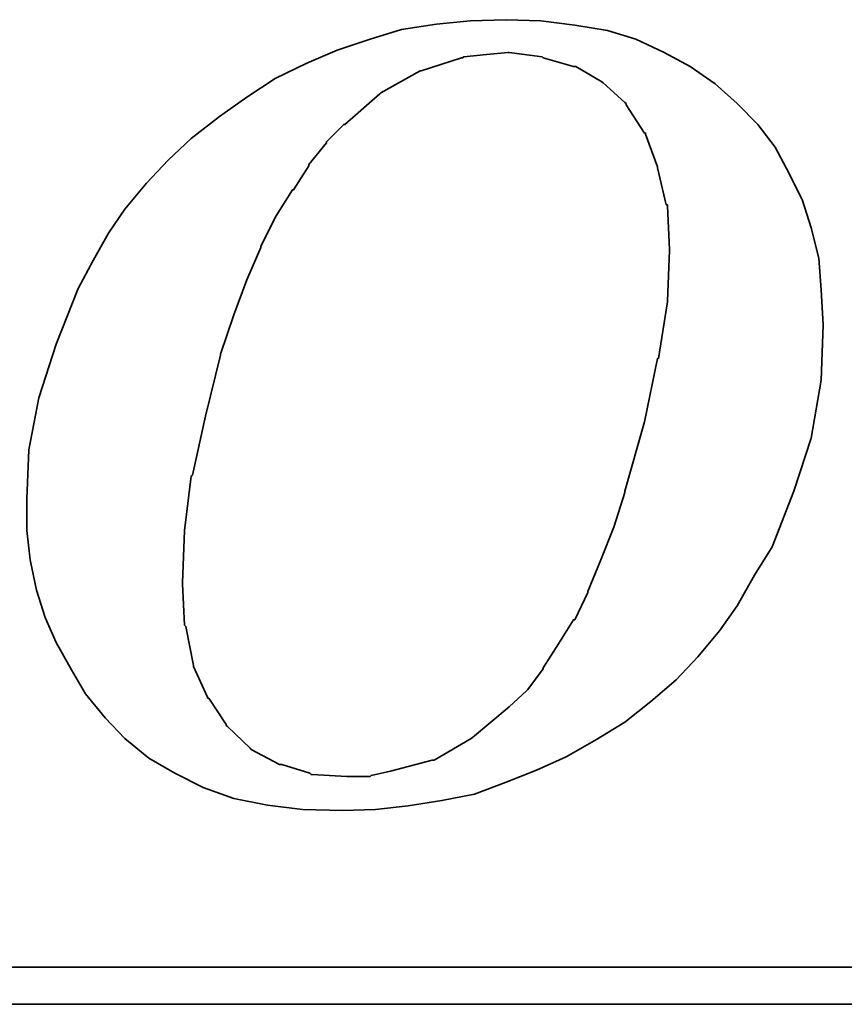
# Model space of a CAD drawing. Header units: inches. Extents: x 5 to 197, y 46 to 140.
# Tile 43 of 48: x 168.4 to 170.72, y 96.85 to 99.62. Entities that reach past the tile are written whole.
import ezdxf

# ---------------------------------------------------------------- set-up
doc = ezdxf.new("R2010")
doc.units = ezdxf.units.IN
doc.layers.add('DIM', color=4, linetype='Continuous')
doc.layers.add('layer 1', color=7, linetype='Continuous')

# ---------------------------------------------------------------- blocks, each defined once
blk = doc.blocks.new('TBI MOTION logo(完整正式版)')
at = {"layer": 'layer 1', "color": 22, "lineweight": 35}
for points, knots in [([(35.79625, -6.98375), (35.79625, -6.98375), (36.23125, -7.43875), (36.23125, -7.43875), (36.23125, -7.43875), (36.23125, -7.43875), (36.75625, -7.87125), (36.75625, -7.87125), (36.75625, -7.87125), (36.75625, -7.87125), (37.33125, -8.20375), (37.33125, -8.20375), (37.33125, -8.20375), (37.33125, -8.20375), (37.95625, -8.51875), (37.95625, -8.51875), (37.95625, -8.51875), (37.95625, -8.51875), (38.62625, -8.75875), (38.62625, -8.75875), (38.62625, -8.75875), (38.62625, -8.75875), (39.37125, -8.90375), (39.37125, -8.90375), (39.37125, -8.90375), (39.37125, -8.90375), (40.14125, -8.99875), (40.14125, -8.99875), (40.14125, -8.99875), (40.14125, -8.99875), (41.02625, -9.02375), (41.02625, -9.02375), (41.02625, -9.02375), (41.02625, -9.02375), (41.74625, -8.99875), (41.74625, -8.99875), (41.74625, -8.99875), (41.74625, -8.99875), (42.46625, -8.92375), (42.46625, -8.92375), (42.46625, -8.92375), (42.46625, -8.92375), (43.21125, -8.80625), (43.21125, -8.80625), (43.21125, -8.80625), (43.21125, -8.80625), (43.93125, -8.66375), (43.93125, -8.66375), (43.93125, -8.66375), (43.93125, -8.66375), (44.62625, -8.39875), (44.62625, -8.39875), (44.62625, -8.39875), (44.62625, -8.39875), (45.29625, -8.13375), (45.29625, -8.13375), (45.29625, -8.13375), (45.29625, -8.13375), (45.94625, -7.84375), (45.94625, -7.84375), (45.94625, -7.84375), (45.94625, -7.84375), (46.61625, -7.46375), (46.61625, -7.46375), (46.61625, -7.46375), (46.61625, -7.46375), (47.24125, -7.07875), (47.24125, -7.07875), (47.24125, -7.07875), (47.24125, -7.07875), (47.81625, -6.62375), (47.81625, -6.62375), (47.81625, -6.62375), (47.81625, -6.62375), (48.36875, -6.14375), (48.36875, -6.14375), (48.36875, -6.14375), (48.36875, -6.14375), (48.84625, -5.64125), (48.84625, -5.64125), (48.84625, -5.64125), (48.84625, -5.64125), (49.32625, -5.06375), (49.32625, -5.06375), (49.32625, -5.06375), (49.32625, -5.06375), (49.71125, -4.51374), (49.71125, -4.51374), (49.71125, -4.51374), (49.71125, -4.51374), (50.09625, -3.83874), (50.09625, -3.83874), (50.09625, -3.83874), (50.09625, -3.83874), (50.48125, -3.21374), (50.48125, -3.21374), (50.48125, -3.21374), (50.48125, -3.21374), (50.96125, -1.99125), (50.96125, -1.99125), (50.96125, -1.99125), (50.96125, -1.99125), (51.34375, -0.81875), (51.34375, -0.81875), (51.34375, -0.81875), (51.34375, -0.81875), (51.56125, 0.45624), (51.56125, 0.45624), (51.56125, 0.45624), (51.56125, 0.45624), (51.60625, 1.67624), (51.60625, 1.67624), (51.60625, 1.67624), (51.60625, 1.67624), (51.56125, 2.44625), (51.56125, 2.44625), (51.56125, 2.44625), (51.56125, 2.44625), (51.51125, 3.14125), (51.51125, 3.14125), (51.51125, 3.14125), (51.51125, 3.14125), (51.34375, 3.81125), (51.34375, 3.81125), (51.34375, 3.81125), (51.34375, 3.81125), (51.15125, 4.41125), (51.15125, 4.41125), (51.15125, 4.41125), (51.15125, 4.41125), (50.86125, 5.01125), (50.86125, 5.01125), (50.86125, 5.01125), (50.86125, 5.01125), (50.55125, 5.58875), (50.55125, 5.58875), (50.55125, 5.58875), (50.55125, 5.58875), (50.16625, 6.09125), (50.16625, 6.09125), (50.16625, 6.09125), (50.16625, 6.09125), (49.71125, 6.54875), (49.71125, 6.54875), (49.71125, 6.54875), (49.71125, 6.54875), (49.23125, 6.98125), (49.23125, 6.98125), (49.23125, 6.98125), (49.23125, 6.98125), (48.67875, 7.36625), (48.67875, 7.36625), (48.67875, 7.36625), (48.67875, 7.36625), (48.10375, 7.67625), (48.10375, 7.67625), (48.10375, 7.67625), (48.10375, 7.67625), (47.48125, 7.96375), (47.48125, 7.96375), (47.48125, 7.96375), (47.48125, 7.96375), (46.85625, 8.15625), (46.85625, 8.15625), (46.85625, 8.15625), (46.85625, 8.15625), (46.13625, 8.27624), (46.13625, 8.27624), (46.13625, 8.27624), (46.13625, 8.27624), (45.39125, 8.37125), (45.39125, 8.37125), (45.39125, 8.37125), (45.39125, 8.37125), (44.62625, 8.39624), (44.62625, 8.39624), (44.62625, 8.39624), (44.62625, 8.39624), (43.83625, 8.37125), (43.83625, 8.37125), (43.83625, 8.37125), (43.83625, 8.37125), (43.09125, 8.30125), (43.09125, 8.30125), (43.09125, 8.30125), (43.09125, 8.30125), (42.32125, 8.18125), (42.32125, 8.18125), (42.32125, 8.18125), (42.32125, 8.18125), (41.62875, 7.96375), (41.62875, 7.96375), (41.62875, 7.96375), (41.62875, 7.96375), (40.90625, 7.72625), (40.90625, 7.72625), (40.90625, 7.72625), (40.90625, 7.72625), (40.23624, 7.43625), (40.23624, 7.43625), (40.23624, 7.43625), (40.23624, 7.43625), (39.54124, 7.10125), (39.54124, 7.10125), (39.54124, 7.10125), (39.54124, 7.10125), (38.91625, 6.69125), (38.91625, 6.69125), (38.91625, 6.69125), (38.91625, 6.69125), (38.31625, 6.26125), (38.31625, 6.26125), (38.31625, 6.26125), (38.31625, 6.26125), (37.69125, 5.78125), (37.69125, 5.78125), (37.69125, 5.78125), (37.69125, 5.78125), (37.18625, 5.30125), (37.18625, 5.30125), (37.18625, 5.30125), (37.18625, 5.30125), (36.70625, 4.79624), (36.70625, 4.79624), (36.70625, 4.79624), (36.70625, 4.79624), (36.23125, 4.22125), (36.23125, 4.22125), (36.23125, 4.22125), (36.23125, 4.22125), (35.87124, 3.69375), (35.87124, 3.69375), (35.87124, 3.69375), (35.87124, 3.69375), (35.53125, 3.09125), (35.53125, 3.09125), (35.53125, 3.09125), (35.53125, 3.09125), (35.19875, 2.47125), (35.19875, 2.47125), (35.19875, 2.47125), (35.19875, 2.47125), (34.71625, 1.24625), (34.71625, 1.24625), (34.71625, 1.24625), (34.71625, 1.24625), (34.33125, 0.06874), (34.33125, 0.06874), (34.33125, 0.06874), (34.33125, 0.06874), (34.11625, -1.07875), (34.11625, -1.07875), (34.11625, -1.07875), (34.11625, -1.07875), (34.07125, -2.15875), (34.07125, -2.15875), (34.07125, -2.15875), (34.07125, -2.15875), (34.07125, -2.85375), (34.07125, -2.85375), (34.07125, -2.85375), (34.07125, -2.85375), (34.14125, -3.50375), (34.14125, -3.50375), (34.14125, -3.50375), (34.14125, -3.50375), (34.28625, -4.17375), (34.28625, -4.17375), (34.28625, -4.17375), (34.28625, -4.17375), (34.47625, -4.77624), (34.47625, -4.77624), (34.47625, -4.77624), (34.47625, -4.77624), (34.71625, -5.32625), (34.71625, -5.32625), (34.71625, -5.32625), (34.71625, -5.32625), (35.05375, -5.92875), (35.05375, -5.92875), (35.05375, -5.92875), (35.05375, -5.92875), (35.36375, -6.45375), (35.36375, -6.45375), (35.36375, -6.45375), (35.36375, -6.45375), (35.79625, -6.98375), (35.79625, -6.98375)], [0, 0, 0, 0, 0.01388889, 0.01388889, 0.01388889, 0.01388889, 0.02777778, 0.02777778, 0.02777778, 0.02777778, 0.04166667, 0.04166667, 0.04166667, 0.04166667, 0.05555556, 0.05555556, 0.05555556, 0.05555556, 0.06944444, 0.06944444, 0.06944444, 0.06944444, 0.08333333, 0.08333333, 0.08333333, 0.08333333, 0.09722222, 0.09722222, 0.09722222, 0.09722222, 0.11111111, 0.11111111, 0.11111111, 0.11111111, 0.125, 0.125, 0.125, 0.125, 0.13888889, 0.13888889, 0.13888889, 0.13888889, 0.15277778, 0.15277778, 0.15277778, 0.15277778, 0.16666667, 0.16666667, 0.16666667, 0.16666667, 0.18055556, 0.18055556, 0.18055556, 0.18055556, 0.19444444, 0.19444444, 0.19444444, 0.19444444, 0.20833333, 0.20833333, 0.20833333, 0.20833333, 0.22222222, 0.22222222, 0.22222222, 0.22222222, 0.23611111, 0.23611111, 0.23611111, 0.23611111, 0.25, 0.25, 0.25, 0.25, 0.26388889, 0.26388889, 0.26388889, 0.26388889, 0.27777778, 0.27777778, 0.27777778, 0.27777778, 0.29166667, 0.29166667, 0.29166667, 0.29166667, 0.30555556, 0.30555556, 0.30555556, 0.30555556, 0.31944444, 0.31944444, 0.31944444, 0.31944444, 0.33333333, 0.33333333, 0.33333333, 0.33333333, 0.34722222, 0.34722222, 0.34722222, 0.34722222, 0.36111111, 0.36111111, 0.36111111, 0.36111111, 0.375, 0.375, 0.375, 0.375, 0.38888889, 0.38888889, 0.38888889, 0.38888889, 0.40277778, 0.40277778, 0.40277778, 0.40277778, 0.41666667, 0.41666667, 0.41666667, 0.41666667, 0.43055556, 0.43055556, 0.43055556, 0.43055556, 0.44444444, 0.44444444, 0.44444444, 0.44444444, 0.45833333, 0.45833333, 0.45833333, 0.45833333, 0.47222222, 0.47222222, 0.47222222, 0.47222222, 0.48611111, 0.48611111, 0.48611111, 0.48611111, 0.5, 0.5, 0.5, 0.5, 0.51388889, 0.51388889, 0.51388889, 0.51388889, 0.52777778, 0.52777778, 0.52777778, 0.52777778, 0.54166667, 0.54166667, 0.54166667, 0.54166667, 0.55555556, 0.55555556, 0.55555556, 0.55555556, 0.56944444, 0.56944444, 0.56944444, 0.56944444, 0.58333333, 0.58333333, 0.58333333, 0.58333333, 0.59722222, 0.59722222, 0.59722222, 0.59722222, 0.61111111, 0.61111111, 0.61111111, 0.61111111, 0.625, 0.625, 0.625, 0.625, 0.63888889, 0.63888889, 0.63888889, 0.63888889, 0.65277778, 0.65277778, 0.65277778, 0.65277778, 0.66666667, 0.66666667, 0.66666667, 0.66666667, 0.68055556, 0.68055556, 0.68055556, 0.68055556, 0.69444444, 0.69444444, 0.69444444, 0.69444444, 0.70833333, 0.70833333, 0.70833333, 0.70833333, 0.72222222, 0.72222222, 0.72222222, 0.72222222, 0.73611111, 0.73611111, 0.73611111, 0.73611111, 0.75, 0.75, 0.75, 0.75, 0.76388889, 0.76388889, 0.76388889, 0.76388889, 0.77777778, 0.77777778, 0.77777778, 0.77777778, 0.79166667, 0.79166667, 0.79166667, 0.79166667, 0.80555556, 0.80555556, 0.80555556, 0.80555556, 0.81944444, 0.81944444, 0.81944444, 0.81944444, 0.83333333, 0.83333333, 0.83333333, 0.83333333, 0.84722222, 0.84722222, 0.84722222, 0.84722222, 0.86111111, 0.86111111, 0.86111111, 0.86111111, 0.875, 0.875, 0.875, 0.875, 0.88888889, 0.88888889, 0.88888889, 0.88888889, 0.90277778, 0.90277778, 0.90277778, 0.90277778, 0.91666667, 0.91666667, 0.91666667, 0.91666667, 0.93055556, 0.93055556, 0.93055556, 0.93055556, 0.94444444, 0.94444444, 0.94444444, 0.94444444, 0.95833333, 0.95833333, 0.95833333, 0.95833333, 0.97222222, 0.97222222, 0.97222222, 0.97222222, 0.98611111, 0.98611111, 0.98611111, 0.98611111, 1, 1, 1, 1]), ([(38.33875, 1.03124), (38.33875, 1.03124), (38.62625, 1.89625), (38.62625, 1.89625), (38.62625, 1.89625), (38.62625, 1.89625), (38.91625, 2.66375), (38.91625, 2.66375), (38.91625, 2.66375), (38.91625, 2.66375), (39.22625, 3.38125), (39.22625, 3.38125), (39.22625, 3.38125), (39.22625, 3.38125), (39.22625, 3.40624), (39.22625, 3.40624), (39.22625, 3.40624), (39.22625, 3.40624), (39.56124, 4.07624), (39.56124, 4.07624), (39.56124, 4.07624), (39.56124, 4.07624), (39.92125, 4.65125), (39.92125, 4.65125), (39.92125, 4.65125), (39.92125, 4.65125), (39.94625, 4.65125), (39.94625, 4.65125), (39.94625, 4.65125), (39.94625, 4.65125), (40.28125, 5.17875), (40.28125, 5.17875), (40.28125, 5.17875), (40.28125, 5.17875), (40.28125, 5.20375), (40.28125, 5.20375), (40.28125, 5.20375), (40.28125, 5.20375), (40.66875, 5.68625), (40.66875, 5.68625), (40.66875, 5.68625), (40.66875, 5.68625), (40.66875, 5.70625), (40.66875, 5.70625), (40.66875, 5.70625), (40.66875, 5.70625), (41.05124, 6.09125), (41.05124, 6.09125), (41.05124, 6.09125), (41.05124, 6.09125), (41.07625, 6.09125), (41.07625, 6.09125), (41.07625, 6.09125), (41.07625, 6.09125), (41.84125, 6.76625), (41.84125, 6.76625), (41.84125, 6.76625), (41.84125, 6.76625), (41.86625, 6.78625), (41.86625, 6.78625), (41.86625, 6.78625), (41.86625, 6.78625), (42.73125, 7.26624), (42.73125, 7.26624), (42.73125, 7.26624), (42.73125, 7.26624), (42.75625, 7.26624), (42.75625, 7.26624), (42.75625, 7.26624), (42.75625, 7.26624), (43.18625, 7.41125), (43.18625, 7.41125), (43.18625, 7.41125), (43.18625, 7.41125), (43.64125, 7.55625), (43.64125, 7.55625), (43.64125, 7.55625), (43.64125, 7.55625), (43.66625, 7.55625), (43.66625, 7.55625), (43.66625, 7.55625), (43.66625, 7.55625), (43.69125, 7.58124), (43.69125, 7.58124), (43.69125, 7.58124), (43.69125, 7.58124), (44.19125, 7.62625), (44.19125, 7.62625), (44.19125, 7.62625), (44.19125, 7.62625), (44.67125, 7.67625), (44.67125, 7.67625), (44.67125, 7.67625), (44.67125, 7.67625), (44.69625, 7.67625), (44.69625, 7.67625), (44.69625, 7.67625), (44.69625, 7.67625), (45.41875, 7.58124), (45.41875, 7.58124), (45.41875, 7.58124), (45.41875, 7.58124), (45.44125, 7.55625), (45.44125, 7.55625), (45.44125, 7.55625), (45.44125, 7.55625), (46.11125, 7.36625), (46.11125, 7.36625), (46.11125, 7.36625), (46.11125, 7.36625), (46.13625, 7.36625), (46.13625, 7.36625), (46.13625, 7.36625), (46.13625, 7.36625), (46.15875, 7.36625), (46.15875, 7.36625), (46.15875, 7.36625), (46.15875, 7.36625), (46.73625, 7.02624), (46.73625, 7.02624), (46.73625, 7.02624), (46.73625, 7.02624), (46.76125, 7.00624), (46.76125, 7.00624), (46.76125, 7.00624), (46.76125, 7.00624), (47.24125, 6.57124), (47.24125, 6.57124), (47.24125, 6.57124), (47.24125, 6.57124), (47.26625, 6.54875), (47.26625, 6.54875), (47.26625, 6.54875), (47.26625, 6.54875), (47.26625, 6.52375), (47.26625, 6.52375), (47.26625, 6.52375), (47.26625, 6.52375), (47.67375, 5.89875), (47.67375, 5.89875), (47.67375, 5.89875), (47.67375, 5.89875), (47.69625, 5.89875), (47.69625, 5.89875), (47.69625, 5.89875), (47.69625, 5.89875), (47.69625, 5.87625), (47.69625, 5.87625), (47.69625, 5.87625), (47.69625, 5.87625), (47.96125, 5.15625), (47.96125, 5.15625), (47.96125, 5.15625), (47.96125, 5.15625), (47.96125, 5.13125), (47.96125, 5.13125), (47.96125, 5.13125), (47.96125, 5.13125), (48.15125, 4.31875), (48.15125, 4.31875), (48.15125, 4.31875), (48.15125, 4.31875), (48.17625, 4.31875), (48.17625, 4.31875), (48.17625, 4.31875), (48.17625, 4.31875), (48.17625, 4.29125), (48.17625, 4.29125), (48.17625, 4.29125), (48.17625, 4.29125), (48.22625, 3.33125), (48.22625, 3.33125), (48.22625, 3.33125), (48.22625, 3.33125), (48.22625, 3.30875), (48.22625, 3.30875), (48.22625, 3.30875), (48.22625, 3.30875), (48.17625, 2.20624), (48.17625, 2.20624), (48.17625, 2.20624), (48.17625, 2.20624), (48.17625, 2.18124), (48.17625, 2.18124), (48.17625, 2.18124), (48.17625, 2.18124), (47.98375, 0.93624), (47.98375, 0.93624), (47.98375, 0.93624), (47.98375, 0.93624), (47.96125, 0.93624), (47.96125, 0.93624), (47.96125, 0.93624), (47.96125, 0.93624), (47.67375, -0.45874), (47.67375, -0.45874), (47.67375, -0.45874), (47.67375, -0.45874), (47.24125, -1.99125), (47.24125, -1.99125), (47.24125, -1.99125), (47.24125, -1.99125), (47.24125, -2.01874), (47.24125, -2.01874), (47.24125, -2.01874), (47.24125, -2.01874), (47.00125, -2.78375), (47.00125, -2.78375), (47.00125, -2.78375), (47.00125, -2.78375), (46.71125, -3.50375), (46.71125, -3.50375), (46.71125, -3.50375), (46.71125, -3.50375), (46.42625, -4.19875), (46.42625, -4.19875), (46.42625, -4.19875), (46.42625, -4.19875), (46.42625, -4.22375), (46.42625, -4.22375), (46.42625, -4.22375), (46.42625, -4.22375), (46.13625, -4.82374), (46.13625, -4.82374), (46.13625, -4.82374), (46.13625, -4.82374), (46.11125, -4.82374), (46.11125, -4.82374), (46.11125, -4.82374), (46.11125, -4.82374), (45.77625, -5.35125), (45.77625, -5.35125), (45.77625, -5.35125), (45.77625, -5.35125), (45.44125, -5.87875), (45.44125, -5.87875), (45.44125, -5.87875), (45.44125, -5.87875), (45.44125, -5.90375), (45.44125, -5.90375), (45.44125, -5.90375), (45.44125, -5.90375), (45.10625, -6.35875), (45.10625, -6.35875), (45.10625, -6.35875), (45.10625, -6.35875), (45.08125, -6.38375), (45.08125, -6.38375), (45.08125, -6.38375), (45.08125, -6.38375), (44.69625, -6.74375), (44.69625, -6.74375), (44.69625, -6.74375), (44.69625, -6.74375), (43.88375, -7.41625), (43.88375, -7.41625), (43.88375, -7.41625), (43.88375, -7.41625), (43.85625, -7.43875), (43.85625, -7.43875), (43.85625, -7.43875), (43.85625, -7.43875), (43.04125, -7.91875), (43.04125, -7.91875), (43.04125, -7.91875), (43.04125, -7.91875), (43.01625, -7.91875), (43.01625, -7.91875), (43.01625, -7.91875), (43.01625, -7.91875), (42.99625, -7.91875), (42.99625, -7.91875), (42.99625, -7.91875), (42.99625, -7.91875), (42.08125, -8.15875), (42.08125, -8.15875), (42.08125, -8.15875), (42.08125, -8.15875), (41.65125, -8.25625), (41.65125, -8.25625), (41.65125, -8.25625), (41.65125, -8.25625), (41.62875, -8.27875), (41.62875, -8.27875), (41.62875, -8.27875), (41.62875, -8.27875), (41.60125, -8.27875), (41.60125, -8.27875), (41.60125, -8.27875), (41.60125, -8.27875), (41.12125, -8.27875), (41.12125, -8.27875), (41.12125, -8.27875), (41.12125, -8.27875), (40.35624, -8.23125), (40.35624, -8.23125), (40.35624, -8.23125), (40.35624, -8.23125), (40.33125, -8.23125), (40.33125, -8.23125), (40.33125, -8.23125), (40.33125, -8.23125), (40.30625, -8.20375), (40.30625, -8.20375), (40.30625, -8.20375), (40.30625, -8.20375), (39.68375, -8.01375), (39.68375, -8.01375), (39.68375, -8.01375), (39.68375, -8.01375), (39.66124, -8.01375), (39.66124, -8.01375), (39.66124, -8.01375), (39.66124, -8.01375), (39.63625, -8.01375), (39.63625, -8.01375), (39.63625, -8.01375), (39.63625, -8.01375), (39.01125, -7.67875), (39.01125, -7.67875), (39.01125, -7.67875), (39.01125, -7.67875), (38.98875, -7.65375), (38.98875, -7.65375), (38.98875, -7.65375), (38.98875, -7.65375), (38.48625, -7.17375), (38.48625, -7.17375), (38.48625, -7.17375), (38.48625, -7.17375), (38.45875, -7.14875), (38.45875, -7.14875), (38.45875, -7.14875), (38.45875, -7.14875), (38.45875, -7.12875), (38.45875, -7.12875), (38.45875, -7.12875), (38.45875, -7.12875), (38.07625, -6.54875), (38.07625, -6.54875), (38.07625, -6.54875), (38.07625, -6.54875), (38.05125, -6.54875), (38.05125, -6.54875), (38.05125, -6.54875), (38.05125, -6.54875), (38.05125, -6.52875), (38.05125, -6.52875), (38.05125, -6.52875), (38.05125, -6.52875), (37.74125, -5.85375), (37.74125, -5.85375), (37.74125, -5.85375), (37.74125, -5.85375), (37.74125, -5.82875), (37.74125, -5.82875), (37.74125, -5.82875), (37.74125, -5.82875), (37.57375, -4.96875), (37.57375, -4.96875), (37.57375, -4.96875), (37.57375, -4.96875), (37.54625, -4.94375), (37.54625, -4.94375), (37.54625, -4.94375), (37.54625, -4.94375), (37.50125, -4.03375), (37.50125, -4.03375), (37.50125, -4.03375), (37.50125, -4.03375), (37.50125, -4.00875), (37.50125, -4.00875), (37.50125, -4.00875), (37.50125, -4.00875), (37.54625, -2.85375), (37.54625, -2.85375), (37.54625, -2.85375), (37.54625, -2.85375), (37.69125, -1.65875), (37.69125, -1.65875), (37.69125, -1.65875), (37.69125, -1.65875), (37.71624, -1.63375), (37.71624, -1.63375), (37.71624, -1.63375), (37.71624, -1.63375), (38.00375, -0.33875), (38.00375, -0.33875), (38.00375, -0.33875), (38.00375, -0.33875), (38.33875, 1.00624), (38.33875, 1.00624), (38.33875, 1.00624), (38.33875, 1.00624), (38.33875, 1.03124), (38.33875, 1.03124)], [0, 0, 0, 0, 0.01010101, 0.01010101, 0.01010101, 0.01010101, 0.02020202, 0.02020202, 0.02020202, 0.02020202, 0.03030303, 0.03030303, 0.03030303, 0.03030303, 0.04040404, 0.04040404, 0.04040404, 0.04040404, 0.05050505, 0.05050505, 0.05050505, 0.05050505, 0.06060606, 0.06060606, 0.06060606, 0.06060606, 0.07070707, 0.07070707, 0.07070707, 0.07070707, 0.08080808, 0.08080808, 0.08080808, 0.08080808, 0.09090909, 0.09090909, 0.09090909, 0.09090909, 0.1010101, 0.1010101, 0.1010101, 0.1010101, 0.11111111, 0.11111111, 0.11111111, 0.11111111, 0.12121212, 0.12121212, 0.12121212, 0.12121212, 0.13131313, 0.13131313, 0.13131313, 0.13131313, 0.14141414, 0.14141414, 0.14141414, 0.14141414, 0.15151515, 0.15151515, 0.15151515, 0.15151515, 0.16161616, 0.16161616, 0.16161616, 0.16161616, 0.17171717, 0.17171717, 0.17171717, 0.17171717, 0.18181818, 0.18181818, 0.18181818, 0.18181818, 0.19191919, 0.19191919, 0.19191919, 0.19191919, 0.2020202, 0.2020202, 0.2020202, 0.2020202, 0.21212121, 0.21212121, 0.21212121, 0.21212121, 0.22222222, 0.22222222, 0.22222222, 0.22222222, 0.23232323, 0.23232323, 0.23232323, 0.23232323, 0.24242424, 0.24242424, 0.24242424, 0.24242424, 0.25252525, 0.25252525, 0.25252525, 0.25252525, 0.26262626, 0.26262626, 0.26262626, 0.26262626, 0.27272727, 0.27272727, 0.27272727, 0.27272727, 0.28282828, 0.28282828, 0.28282828, 0.28282828, 0.29292929, 0.29292929, 0.29292929, 0.29292929, 0.3030303, 0.3030303, 0.3030303, 0.3030303, 0.31313131, 0.31313131, 0.31313131, 0.31313131, 0.32323232, 0.32323232, 0.32323232, 0.32323232, 0.33333333, 0.33333333, 0.33333333, 0.33333333, 0.34343434, 0.34343434, 0.34343434, 0.34343434, 0.35353535, 0.35353535, 0.35353535, 0.35353535, 0.36363636, 0.36363636, 0.36363636, 0.36363636, 0.37373737, 0.37373737, 0.37373737, 0.37373737, 0.38383838, 0.38383838, 0.38383838, 0.38383838, 0.39393939, 0.39393939, 0.39393939, 0.39393939, 0.4040404, 0.4040404, 0.4040404, 0.4040404, 0.41414141, 0.41414141, 0.41414141, 0.41414141, 0.42424242, 0.42424242, 0.42424242, 0.42424242, 0.43434343, 0.43434343, 0.43434343, 0.43434343, 0.44444444, 0.44444444, 0.44444444, 0.44444444, 0.45454545, 0.45454545, 0.45454545, 0.45454545, 0.46464646, 0.46464646, 0.46464646, 0.46464646, 0.47474747, 0.47474747, 0.47474747, 0.47474747, 0.48484848, 0.48484848, 0.48484848, 0.48484848, 0.49494949, 0.49494949, 0.49494949, 0.49494949, 0.50505051, 0.50505051, 0.50505051, 0.50505051, 0.51515152, 0.51515152, 0.51515152, 0.51515152, 0.52525253, 0.52525253, 0.52525253, 0.52525253, 0.53535354, 0.53535354, 0.53535354, 0.53535354, 0.54545455, 0.54545455, 0.54545455, 0.54545455, 0.55555556, 0.55555556, 0.55555556, 0.55555556, 0.56565657, 0.56565657, 0.56565657, 0.56565657, 0.57575758, 0.57575758, 0.57575758, 0.57575758, 0.58585859, 0.58585859, 0.58585859, 0.58585859, 0.5959596, 0.5959596, 0.5959596, 0.5959596, 0.60606061, 0.60606061, 0.60606061, 0.60606061, 0.61616162, 0.61616162, 0.61616162, 0.61616162, 0.62626263, 0.62626263, 0.62626263, 0.62626263, 0.63636364, 0.63636364, 0.63636364, 0.63636364, 0.64646465, 0.64646465, 0.64646465, 0.64646465, 0.65656566, 0.65656566, 0.65656566, 0.65656566, 0.66666667, 0.66666667, 0.66666667, 0.66666667, 0.67676768, 0.67676768, 0.67676768, 0.67676768, 0.68686869, 0.68686869, 0.68686869, 0.68686869, 0.6969697, 0.6969697, 0.6969697, 0.6969697, 0.70707071, 0.70707071, 0.70707071, 0.70707071, 0.71717172, 0.71717172, 0.71717172, 0.71717172, 0.72727273, 0.72727273, 0.72727273, 0.72727273, 0.73737374, 0.73737374, 0.73737374, 0.73737374, 0.74747475, 0.74747475, 0.74747475, 0.74747475, 0.75757576, 0.75757576, 0.75757576, 0.75757576, 0.76767677, 0.76767677, 0.76767677, 0.76767677, 0.77777778, 0.77777778, 0.77777778, 0.77777778, 0.78787879, 0.78787879, 0.78787879, 0.78787879, 0.7979798, 0.7979798, 0.7979798, 0.7979798, 0.80808081, 0.80808081, 0.80808081, 0.80808081, 0.81818182, 0.81818182, 0.81818182, 0.81818182, 0.82828283, 0.82828283, 0.82828283, 0.82828283, 0.83838384, 0.83838384, 0.83838384, 0.83838384, 0.84848485, 0.84848485, 0.84848485, 0.84848485, 0.85858586, 0.85858586, 0.85858586, 0.85858586, 0.86868687, 0.86868687, 0.86868687, 0.86868687, 0.87878788, 0.87878788, 0.87878788, 0.87878788, 0.88888889, 0.88888889, 0.88888889, 0.88888889, 0.8989899, 0.8989899, 0.8989899, 0.8989899, 0.90909091, 0.90909091, 0.90909091, 0.90909091, 0.91919192, 0.91919192, 0.91919192, 0.91919192, 0.92929293, 0.92929293, 0.92929293, 0.92929293, 0.93939394, 0.93939394, 0.93939394, 0.93939394, 0.94949495, 0.94949495, 0.94949495, 0.94949495, 0.95959596, 0.95959596, 0.95959596, 0.95959596, 0.96969697, 0.96969697, 0.96969697, 0.96969697, 0.97979798, 0.97979798, 0.97979798, 0.97979798, 0.98989899, 0.98989899, 0.98989899, 0.98989899, 1, 1, 1, 1]), ([(75.90875, -9.47875), (75.90875, -9.47875), (75.90875, -12.28625), (75.90875, -12.28625), (75.90875, -12.28625), (75.90875, -12.28625), (75.90875, -12.47875), (75.90875, -12.47875), (75.90875, -12.47875), (75.90875, -12.47875), (75.71625, -12.47875), (75.71625, -12.47875), (75.71625, -12.47875), (75.71625, -12.47875), (-88.32875, -12.47875), (-88.32875, -12.47875), (-88.32875, -12.47875), (-88.32875, -12.47875), (-88.32875, -13.29375), (-88.32875, -13.29375), (-88.32875, -13.29375), (-88.32875, -13.29375), (82.89125, -13.29375), (82.89125, -13.29375), (82.89125, -13.29375), (82.89125, -13.29375), (75.90875, -9.47875), (75.90875, -9.47875)], [0, 0, 0, 0, 0.14285714, 0.14285714, 0.14285714, 0.14285714, 0.28571429, 0.28571429, 0.28571429, 0.28571429, 0.42857143, 0.42857143, 0.42857143, 0.42857143, 0.57142857, 0.57142857, 0.57142857, 0.57142857, 0.71428571, 0.71428571, 0.71428571, 0.71428571, 0.85714286, 0.85714286, 0.85714286, 0.85714286, 1, 1, 1, 1])]:
    blk.add_open_spline(points, degree=3, knots=knots, dxfattribs=at)

msp = doc.modelspace()

# ---------------------------------------------------------------- block references
at = {"layer": 'DIM', "xscale": 0.1275750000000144, "yscale": 0.1275749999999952, "zscale": 0.127575}
msp.add_blockref('TBI MOTION logo(完整正式版)', (164.0782, 98.5467), dxfattribs=at)

doc.saveas('drawing.dxf')
